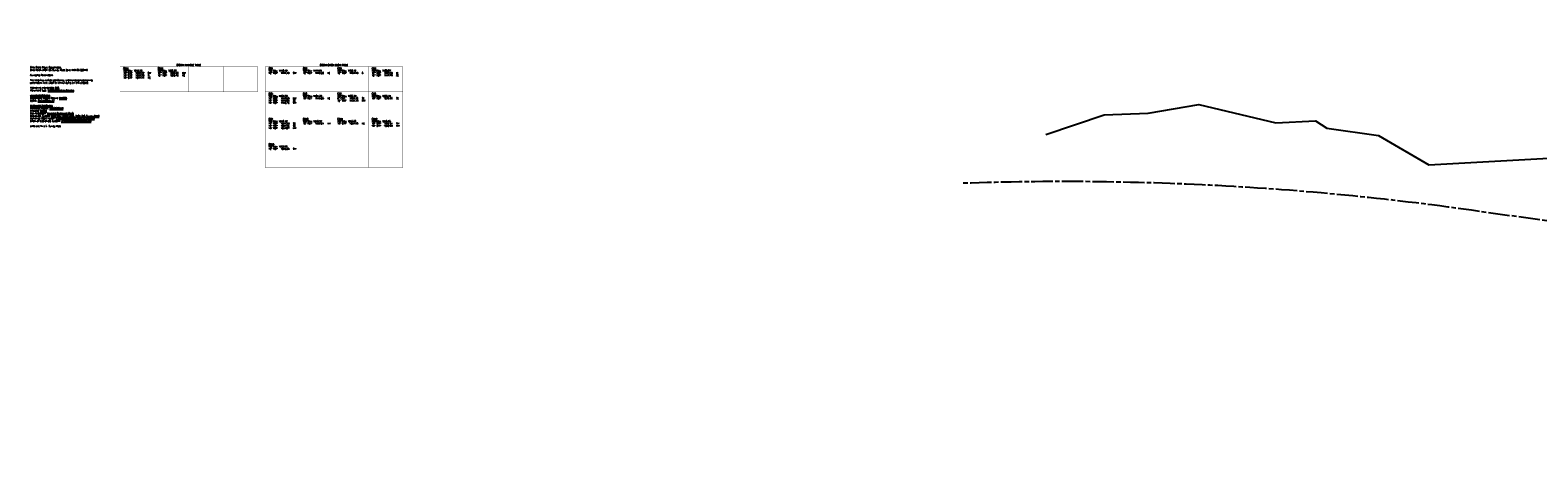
# Model space of a CAD drawing. Extents: x 2462876 to 2469231, y 263261 to 263931.
# Tile 1 of 122: x 2462876 to 2464848, y 263310 to 263876. Entities that reach past the tile are written whole.
import ezdxf

# ---------------------------------------------------------------- set-up
doc = ezdxf.new("R2010")
doc.units = 0
doc.header["$LTSCALE"] = 20
doc.header["$MEASUREMENT"] = 0
doc.linetypes.add('CL', pattern=[2, 0.3, -0.15, 1.4, -0.15])
doc.linetypes.add('rowex', pattern=[0])
for name, color, linetype in [('_DBA-SHT-TXT', 7, 'Continuous'), ('DR_X_Text', 7, 'Continuous'), ('RW_X_CL', 6, 'CL'), ('RW_X_Fee_RW', 6, 'rowex')]:
    doc.layers.add(name, color=color, linetype=linetype)
doc.styles.add('Simplex Normal (0.14)', font='Simplex.shx')

msp = doc.modelspace()

# ---------------------------------------------------------------- linework, layer by layer
at = {"layer": 'DR_X_Text', "const_width": 0.25, "flags": 128}
for points in [[(2462993.5, 263828.4), (2463173.5, 263828.4)], [(2462993.5, 263828.4), (2462993.5, 263795.4)], [(2463038.5, 263828.4), (2463038.5, 263795.4)], [(2463083.5, 263828.4), (2463083.5, 263795.4)], [(2463128.5, 263828.4), (2463128.5, 263795.4)], [(2463173.5, 263828.4), (2463173.5, 263795.4)], [(2463183.5, 263828.4), (2463363.5, 263828.4)], [(2463183.5, 263828.4), (2463183.5, 263696.4)], [(2463228.5, 263828.4), (2463228.5, 263696.4)], [(2463273.5, 263828.4), (2463273.5, 263696.4)], [(2463318.5, 263828.4), (2463318.5, 263696.4)], [(2463363.5, 263828.4), (2463363.5, 263696.4)], [(2462993.5, 263795.4), (2463173.5, 263795.4)], [(2463183.5, 263795.4), (2463363.5, 263795.4)], [(2463183.5, 263762.4), (2463363.5, 263762.4)], [(2463183.5, 263729.4), (2463363.5, 263729.4)], [(2463183.5, 263696.4), (2463363.5, 263696.4)]]:
    msp.add_lwpolyline(points, dxfattribs=at)
at = {"layer": 'RW_X_CL', "flags": 128}
msp.add_lwpolyline([(2464096.7, 263676.3, -0.043713), (2464761.3, 263641.1), (2466151.7, 263444.6, 0.061457), (2467087, 263428.2), (2468050.5, 263529.9, -0.138469), (2468357.4, 263477.2), (2468591.7, 263365.4, 0.135318), (2468891.5, 263312), (2469004.3, 263322.5, -0.03812), (2469222.4, 263326.1)], format="xyb", dxfattribs=at)
at = {"layer": 'RW_X_Fee_RW', "flags": 128}
msp.add_lwpolyline([(2464204.5, 263739.7), (2464280.8, 263765.2), (2464338.4, 263767.4), (2464404.7, 263778.6), (2464505.4, 263754.7), (2464557.5, 263757.5), (2464572.1, 263747.7), (2464640, 263738.4), (2464705.6, 263700), (2464862.5, 263708.7), (2464874.6, 263744.5), (2464906.6, 263838.9), (2464906.9, 263875.8)], dxfattribs=at)

# ---------------------------------------------------------------- texts
at = {"layer": '_DBA-SHT-TXT', "insert": (2462876, 263828.2), "char_height": 2, "width": 147.372, "attachment_point": 1, "style": 'Simplex Normal (0.14)'}
msp.add_mtext('Ohio State Plane Coordinates,\\P{\\C1;Ohio North 3401 US Survey Foot} Zone NAD 83 (2011)\\P\\PSurveying Parameters\\P\\PThe following vertical positioning, and horizontal positioning\\Pparameters were used for all surveying on this project:\\P\\PPositioning Method:{\\L\\C1;RTK GPS\\C256;\\P}Monument Type: {\\L\\C1;Varies/Listed on Drawing}\\P\\P{\\LVertical Positioning\\P}Orthometric Height Datum: {\\L\\C1;NAVD88}\\PGEOID: {\\L\\C1;Geoid18(Conus)}\\P{\\L\\PHorizontal Positioning}\\PReference Frame: {\\L\\C1;NAD83(2011)\\P}Ellipsoid: {\\L\\C1;GRS80}\\PMap Projection: {\\L\\C1;Lambert Conformal Conic}\\PCoordinate System: {\\L\\C1;Ohio SPC, North Zone 3401 (US Survey Feet)}\\PCombined Scale Factor: {\\L\\C1;1.00003851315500 (Grid to Ground)\\C256;\\P}Origin of Coordinate System: {\\L\\C1;2,465,592.966-263,555.798}\\P\\PUnits are in U.S. Survey Feet', dxfattribs=at)
at = {"layer": 'DR_X_Text', "char_height": 2, "width": 38.447, "attachment_point": 1, "line_spacing_factor": 0.9, "style": 'Simplex Normal (0.14)'}
for s, insert in [('\\pxql;{\\LSTM1\\P\\pq*;}Top Elev. 1243.33\\P\\pql;15" CPP ^I1237.72 ^ISW\\P15" CPP ^I1237.73 ^IN\\P15" CPP ^I1237.74 ^INE', (2462997.9, 263826.9)), ('\\pxql;{\\LSTM1\\P\\pq*;}Top Elev. 1256.36\\P\\pql;12" RCP ^I1250.10 ^INW\\P12" RCP ^I1250.76 ^INE', (2463042.9, 263826.9)), ('{\\LCB1\\P\\pxql;}Top Elev. 1145.42\\P12" RCP ^I1141.19 ^ISW', (2463187.9, 263826.9)), ('{\\LCB2\\P\\pxql;}Top Elev. 1144.64\\P12" RCP ^I1140.26 ^INE', (2463232.9, 263826.9)), ('{\\LCB3\\P\\pxql;}Top Elev. 1156.40\\P12" RCP ^I1154.13 ^IS', (2463277.9, 263826.9)), ('{\\LCB4\\P\\pxql;}Top Elev. 1150.87\\P12" RCP ^I1147.73 ^IN\\P12" RCP ^I1147.74 ^ISE', (2463322.9, 263826.9)), ('{\\LCB5\\P\\pxql;}Top Elev. 1151.79\\P12" RCP ^I1147.48 ^INW\\P12" RCP ^I1147.51 ^ISE\\P15" RCP ^I1146.76 ^ISW', (2463187.9, 263793.9)), ('{\\LCB6\\P\\pxql;}Top Elev. 1151.73\\P15" RCP ^I1145.25 ^INE', (2463232.9, 263793.9)), ('{\\LCB7\\P\\pxql;}Top Elev. 1155.34\\P6" CMP ^I1151.50 ^ISE\\P12" RCP ^I1151.14 ^INW', (2463277.9, 263793.9)), ('{\\LCB8\\P\\pxql;}Top Elev. 1223.14\\P15" RCP ^I1216.50 ^ISE', (2463322.9, 263793.9)), ('{\\LCB9\\P\\pxql;}Top Elev. 1246.12\\P12" RCP ^I1241.33 ^ISE\\P12" RCP ^I1241.16 ^ISE^J15" RCP ^I1241.07 ^INW', (2463187.9, 263760.9)), ('{\\LCB10\\P\\pxql;}Top Elev. 1248.22\\P12" RCP ^I1244.21 ^INW', (2463232.9, 263760.9)), ('{\\LCB11\\P\\pxql;}Top Elev. 1245.86\\P15" CPP ^I1241.88 ^INE', (2463277.9, 263760.9)), ('{\\LCB12\\P\\pxql;}Top Elev. 1245.98\\P15" CPP ^I1241.01 ^ISW\\P15" CPP ^I1240.99 ^INW', (2463322.9, 263760.9)), ('{\\LCB13\\P\\pxql;}Top Elev. 1263.70\\P12" RCP ^I1256.05 ^ISW', (2463187.9, 263727.9))]:
    msp.add_mtext(s, dxfattribs=dict(at, insert=insert))
at = {"layer": 'DR_X_Text', "char_height": 2, "width": 71.006, "attachment_point": 8, "style": 'Simplex Normal (0.14)'}
for s, insert in [('STORM MANHOLE TABLE', (2463083.5, 263829.4)), ('STORM CATCH BASIN TABLE', (2463273.5, 263829.4))]:
    msp.add_mtext(s, dxfattribs=dict(at, insert=insert))

doc.saveas('drawing.dxf')
